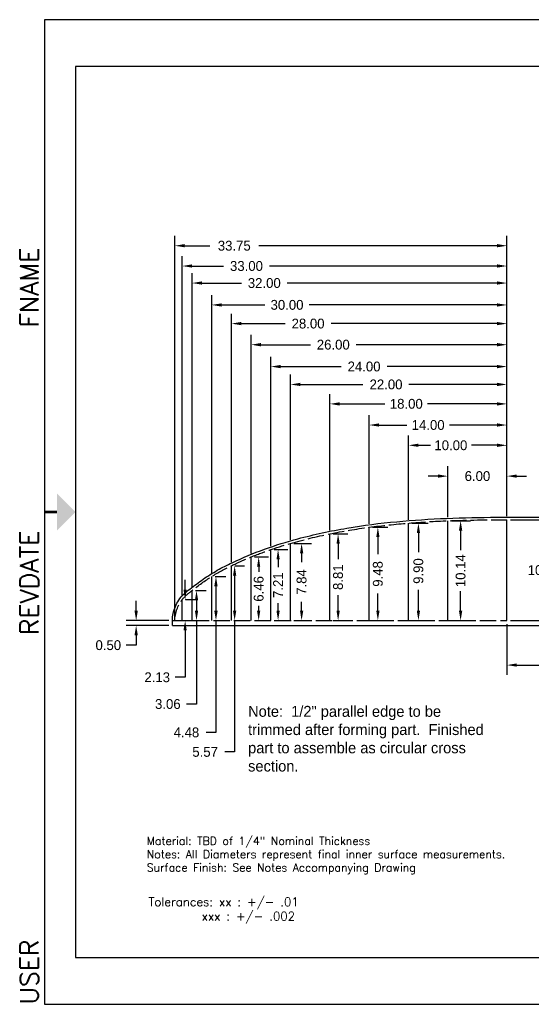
# Model space of a CAD drawing. Extents: x -16 to 118, y -39 to 61.
# Tile 1 of 2: x -16 to 36, y -39 to 61. Entities that reach past the tile are written whole.
import ezdxf

# ---------------------------------------------------------------- set-up
doc = ezdxf.new("R2010")
doc.units = 0
doc.header["$LTSCALE"] = 5.555556
doc.header["$MEASUREMENT"] = 0
doc.linetypes.add('ACAD_ISO02W100', pattern=[15, 12, -3])
doc.layers.get('0').update_dxf_attribs({"linetype": 'CONTINUOUS'})
doc.layers.get('DEFPOINTS').update_dxf_attribs({"linetype": 'CONTINUOUS'})
for name, color, linetype in [('DIMENSIONS', 1, 'CONTINUOUS'), ('TB', 7, 'CONTINUOUS'), ('TITLE_BLOCK', 7, 'CONTINUOUS')]:
    doc.layers.add(name, color=color, linetype=linetype)
doc.styles.add('ADESK1', font='romans')
doc.dimstyles.new('STANDARD_WS', dxfattribs={"dimscale": 5.555556, "dimtxt": 0.18, "dimasz": 0.18, "dimexe": 0.18, "dimexo": 0.0625, "dimgap": 0.09, "dimtad": 0, "dimtih": 1, "dimtoh": 1, "dimdec": 4, "dimzin": 0, "dimtxsty": 'STANDARD', "dimcen": 0.09, "dimazin": 3, "dimtfac": 1, "dimtdec": 4, "dimtofl": 0, "dimtmove": 0, "dimatfit": 3, "dimtolj": 1, "dimtzin": 0})

# ---------------------------------------------------------------- blocks, each defined once
blk = doc.blocks.new('*D0')
at = {"color": 0, "linetype": 'BYBLOCK'}
for p, q in [((28, 10.49), (28, 15.67)), ((34, 10.6), (34, 15.67)), ((27, 14.67), (26, 14.67)), ((35, 14.67), (36, 14.67))]:
    blk.add_line(p, q, dxfattribs=at)
for points in [[(27, 14.84), (27, 14.51), (28, 14.67)], [(35, 14.84), (35, 14.51), (34, 14.67)]]:
    blk.add_solid(points, dxfattribs=at)
at = {"layer": 'DEFPOINTS', "color": 0, "linetype": 'BYBLOCK'}
for p in [(28, 14.67), (28, 10.14), (34, 10.25)]:
    blk.add_point(p, dxfattribs=at)
at = {"color": 0, "linetype": 'BYBLOCK', "insert": (31, 14.67), "char_height": 1, "attachment_point": 5}
blk.add_mtext('\\A1;6.00', dxfattribs=at)
blk = doc.blocks.new('*D1')
at = {"color": 0, "linetype": 'BYBLOCK'}
for p, q in [((24, 10.25), (24, 18.8)), ((34, 10.6), (34, 18.8)), ((25, 17.8), (26.22, 17.8)), ((33, 17.8), (30.38, 17.8))]:
    blk.add_line(p, q, dxfattribs=at)
for points in [[(25, 17.97), (25, 17.64), (24, 17.8)], [(33, 17.97), (33, 17.64), (34, 17.8)]]:
    blk.add_solid(points, dxfattribs=at)
at = {"layer": 'DEFPOINTS', "color": 0, "linetype": 'BYBLOCK'}
for p in [(24, 17.8), (34, 10.25), (24, 9.9)]:
    blk.add_point(p, dxfattribs=at)
at = {"color": 0, "linetype": 'BYBLOCK', "insert": (28.3, 17.8), "char_height": 1, "attachment_point": 5}
blk.add_mtext('\\A1;10.00', dxfattribs=at)
blk = doc.blocks.new('*D2')
at = {"color": 0, "linetype": 'BYBLOCK'}
for p, q in [((20, 9.83), (20, 20.86)), ((34, 10.6), (34, 20.86)), ((21, 19.86), (23.83, 19.86)), ((33, 19.86), (28.16, 19.86))]:
    blk.add_line(p, q, dxfattribs=at)
for points in [[(21, 20.03), (21, 19.7), (20, 19.86)], [(33, 20.03), (33, 19.7), (34, 19.86)]]:
    blk.add_solid(points, dxfattribs=at)
at = {"layer": 'DEFPOINTS', "color": 0, "linetype": 'BYBLOCK'}
for p in [(20, 19.86), (34, 10.25), (20, 9.48)]:
    blk.add_point(p, dxfattribs=at)
at = {"color": 0, "linetype": 'BYBLOCK', "insert": (25.99, 19.86), "char_height": 1, "attachment_point": 5}
blk.add_mtext('\\A1;14.00', dxfattribs=at)
blk = doc.blocks.new('*D3')
at = {"color": 0, "linetype": 'BYBLOCK'}
for p, q in [((16, 9.16), (16, 23.01)), ((34, 10.6), (34, 23.01)), ((17, 22.01), (21.6, 22.01)), ((33, 22.01), (25.93, 22.01))]:
    blk.add_line(p, q, dxfattribs=at)
for points in [[(17, 22.17), (17, 21.84), (16, 22.01)], [(33, 22.17), (33, 21.84), (34, 22.01)]]:
    blk.add_solid(points, dxfattribs=at)
at = {"layer": 'DEFPOINTS', "color": 0, "linetype": 'BYBLOCK'}
for p in [(16, 22.01), (34, 10.25), (16, 8.81)]:
    blk.add_point(p, dxfattribs=at)
at = {"color": 0, "linetype": 'BYBLOCK', "insert": (23.77, 22.01), "char_height": 1, "attachment_point": 5}
blk.add_mtext('\\A1;18.00', dxfattribs=at)
blk = doc.blocks.new('*D4')
at = {"color": 0, "linetype": 'BYBLOCK'}
for p, q in [((12, 8.19), (12, 24.98)), ((34, 10.6), (34, 24.98)), ((13, 23.98), (19.37, 23.98)), ((33, 23.98), (24.04, 23.98))]:
    blk.add_line(p, q, dxfattribs=at)
for points in [[(13, 24.15), (13, 23.82), (12, 23.98)], [(33, 24.15), (33, 23.82), (34, 23.98)]]:
    blk.add_solid(points, dxfattribs=at)
at = {"layer": 'DEFPOINTS', "color": 0, "linetype": 'BYBLOCK'}
for p in [(12, 23.98), (34, 10.25), (12, 7.84)]:
    blk.add_point(p, dxfattribs=at)
at = {"color": 0, "linetype": 'BYBLOCK', "insert": (21.71, 23.98), "char_height": 1, "attachment_point": 5}
blk.add_mtext('\\A1;22.00', dxfattribs=at)
blk = doc.blocks.new('*D5')
at = {"color": 0, "linetype": 'BYBLOCK'}
for p, q in [((10, 7.56), (10, 26.8)), ((34, 10.6), (34, 26.8)), ((11, 25.8), (17.15, 25.8)), ((33, 25.8), (21.81, 25.8))]:
    blk.add_line(p, q, dxfattribs=at)
for points in [[(11, 25.96), (11, 25.63), (10, 25.8)], [(33, 25.96), (33, 25.63), (34, 25.8)]]:
    blk.add_solid(points, dxfattribs=at)
at = {"layer": 'DEFPOINTS', "color": 0, "linetype": 'BYBLOCK'}
for p in [(10, 25.8), (34, 10.25), (10, 7.21)]:
    blk.add_point(p, dxfattribs=at)
at = {"color": 0, "linetype": 'BYBLOCK', "insert": (19.48, 25.8), "char_height": 1, "attachment_point": 5}
blk.add_mtext('\\A1;24.00', dxfattribs=at)
blk = doc.blocks.new('*D6')
at = {"color": 0, "linetype": 'BYBLOCK'}
for p, q in [((8, 6.81), (8, 29.02)), ((34, 10.6), (34, 29.02)), ((9, 28.02), (14.02, 28.02)), ((33, 28.02), (18.68, 28.02))]:
    blk.add_line(p, q, dxfattribs=at)
for points in [[(9, 28.19), (9, 27.85), (8, 28.02)], [(33, 28.19), (33, 27.85), (34, 28.02)]]:
    blk.add_solid(points, dxfattribs=at)
at = {"layer": 'DEFPOINTS', "color": 0, "linetype": 'BYBLOCK'}
for p in [(8, 28.02), (34, 10.25), (8, 6.46)]:
    blk.add_point(p, dxfattribs=at)
at = {"color": 0, "linetype": 'BYBLOCK', "insert": (16.35, 28.02), "char_height": 1, "attachment_point": 5}
blk.add_mtext('\\A1;26.00', dxfattribs=at)
blk = doc.blocks.new('*D7')
at = {"color": 0, "linetype": 'BYBLOCK'}
for p, q in [((6, 5.92), (6, 31.16)), ((34, 10.6), (34, 31.16)), ((7, 30.16), (11.46, 30.16)), ((33, 30.16), (16.13, 30.16))]:
    blk.add_line(p, q, dxfattribs=at)
for points in [[(7, 30.33), (7, 30), (6, 30.16)], [(33, 30.33), (33, 30), (34, 30.16)]]:
    blk.add_solid(points, dxfattribs=at)
at = {"layer": 'DEFPOINTS', "color": 0, "linetype": 'BYBLOCK'}
for p in [(6, 30.16), (34, 10.25), (6, 5.57)]:
    blk.add_point(p, dxfattribs=at)
at = {"color": 0, "linetype": 'BYBLOCK', "insert": (13.79, 30.16), "char_height": 1, "attachment_point": 5}
blk.add_mtext('\\A1;28.00', dxfattribs=at)
blk = doc.blocks.new('*D8')
at = {"color": 0, "linetype": 'BYBLOCK'}
for p, q in [((4, 4.83), (4, 33.06)), ((34, 10.6), (34, 33.06)), ((5, 32.06), (9.4, 32.06)), ((33, 32.06), (13.9, 32.06))]:
    blk.add_line(p, q, dxfattribs=at)
for points in [[(5, 32.22), (5, 31.89), (4, 32.06)], [(33, 32.22), (33, 31.89), (34, 32.06)]]:
    blk.add_solid(points, dxfattribs=at)
at = {"layer": 'DEFPOINTS', "color": 0, "linetype": 'BYBLOCK'}
for p in [(4, 32.06), (34, 10.25), (4, 4.48)]:
    blk.add_point(p, dxfattribs=at)
at = {"color": 0, "linetype": 'BYBLOCK', "insert": (11.65, 32.06), "char_height": 1, "attachment_point": 5}
blk.add_mtext('\\A1;30.00', dxfattribs=at)
blk = doc.blocks.new('*D9')
at = {"color": 0, "linetype": 'BYBLOCK'}
for p, q in [((2, 3.41), (2, 35.28)), ((34, 10.6), (34, 35.28)), ((3, 34.28), (7.01, 34.28)), ((33, 34.28), (11.68, 34.28))]:
    blk.add_line(p, q, dxfattribs=at)
for points in [[(3, 34.45), (3, 34.12), (2, 34.28)], [(33, 34.45), (33, 34.12), (34, 34.28)]]:
    blk.add_solid(points, dxfattribs=at)
at = {"layer": 'DEFPOINTS', "color": 0, "linetype": 'BYBLOCK'}
for p in [(2, 34.28), (34, 10.25), (2, 3.06)]:
    blk.add_point(p, dxfattribs=at)
at = {"color": 0, "linetype": 'BYBLOCK', "insert": (9.34, 34.28), "char_height": 1, "attachment_point": 5}
blk.add_mtext('\\A1;32.00', dxfattribs=at)
blk = doc.blocks.new('*D10')
at = {"color": 0, "linetype": 'BYBLOCK'}
for p, q in [((1, 2.48), (1, 37.01)), ((34, 10.6), (34, 37.01)), ((2, 36.01), (5.2, 36.01)), ((33, 36.01), (9.86, 36.01))]:
    blk.add_line(p, q, dxfattribs=at)
for points in [[(2, 36.18), (2, 35.85), (1, 36.01)], [(33, 36.18), (33, 35.85), (34, 36.01)]]:
    blk.add_solid(points, dxfattribs=at)
at = {"layer": 'DEFPOINTS', "color": 0, "linetype": 'BYBLOCK'}
for p in [(1, 36.01), (34, 10.25), (1, 2.13)]:
    blk.add_point(p, dxfattribs=at)
at = {"color": 0, "linetype": 'BYBLOCK', "insert": (7.53, 36.01), "char_height": 1, "attachment_point": 5}
blk.add_mtext('\\A1;33.00', dxfattribs=at)
blk = doc.blocks.new('*D11')
at = {"color": 0, "linetype": 'BYBLOCK'}
for p, q in [((0.25, 0.35), (0.25, 39.07)), ((34, 10.6), (34, 39.07)), ((1.25, 38.07), (3.79, 38.07)), ((33, 38.07), (8.79, 38.07))]:
    blk.add_line(p, q, dxfattribs=at)
for points in [[(1.25, 38.24), (1.25, 37.91), (0.25, 38.07)], [(33, 38.24), (33, 37.91), (34, 38.07)]]:
    blk.add_solid(points, dxfattribs=at)
at = {"layer": 'DEFPOINTS', "color": 0, "linetype": 'BYBLOCK'}
for p in [(0.25, 38.07), (34, 10.25), (0.25, 0)]:
    blk.add_point(p, dxfattribs=at)
at = {"color": 0, "linetype": 'BYBLOCK', "insert": (6.29, 38.07), "char_height": 1, "attachment_point": 5}
blk.add_mtext('\\A1;33.75', dxfattribs=at)
blk = doc.blocks.new('*D12')
at = {"color": 0, "linetype": 'BYBLOCK'}
for p, q in [((34.35, 10.25), (38.78, 10.25)), ((37.78, 9.25), (37.78, 6.12)), ((37.78, 1), (37.78, 4.12)), ((34.35, 0), (38.78, 0))]:
    blk.add_line(p, q, dxfattribs=at)
for points in [[(37.61, 9.25), (37.94, 9.25), (37.78, 10.25)], [(37.61, 1), (37.94, 1), (37.78, 0)]]:
    blk.add_solid(points, dxfattribs=at)
at = {"layer": 'DEFPOINTS', "color": 0, "linetype": 'BYBLOCK'}
for p in [(34, 10.25), (34, 0), (37.78, 0)]:
    blk.add_point(p, dxfattribs=at)
at = {"color": 0, "linetype": 'BYBLOCK', "insert": (37.78, 5.12), "char_height": 1, "attachment_point": 5}
blk.add_mtext('\\A1;10.25', dxfattribs=at)
blk = doc.blocks.new('*D13')
at = {"color": 0, "linetype": 'BYBLOCK'}
for p, q in [((28.35, 10.14), (30.29, 10.14)), ((29.29, 9.14), (29.29, 7.15)), ((29.29, 1), (29.29, 2.99)), ((28.35, 0), (30.29, 0))]:
    blk.add_line(p, q, dxfattribs=at)
for points in [[(29.12, 9.14), (29.46, 9.14), (29.29, 10.14)], [(29.12, 1), (29.46, 1), (29.29, 0)]]:
    blk.add_solid(points, dxfattribs=at)
at = {"layer": 'DEFPOINTS', "color": 0, "linetype": 'BYBLOCK'}
for p in [(28, 10.14), (29.29, 10.14), (28, 0)]:
    blk.add_point(p, dxfattribs=at)
at = {"color": 0, "linetype": 'BYBLOCK', "insert": (29.29, 5.07), "char_height": 1, "attachment_point": 5, "rotation": 90}
blk.add_mtext('\\A1;10.14', dxfattribs=at)
blk = doc.blocks.new('*D14')
at = {"color": 0, "linetype": 'BYBLOCK'}
for p, q in [((24.35, 9.9), (26, 9.9)), ((25, 8.9), (25, 6.95)), ((25, 1), (25, 3.12)), ((24.35, 0), (26, 0))]:
    blk.add_line(p, q, dxfattribs=at)
for points in [[(24.84, 8.9), (25.17, 8.9), (25, 9.9)], [(24.84, 1), (25.17, 1), (25, 0)]]:
    blk.add_solid(points, dxfattribs=at)
at = {"layer": 'DEFPOINTS', "color": 0, "linetype": 'BYBLOCK'}
for p in [(24, 9.9), (25, 9.9), (24, 0)]:
    blk.add_point(p, dxfattribs=at)
at = {"color": 0, "linetype": 'BYBLOCK', "insert": (25, 5.03), "char_height": 1, "attachment_point": 5, "rotation": 90}
blk.add_mtext('\\A1;9.90', dxfattribs=at)
blk = doc.blocks.new('*D15')
at = {"color": 0, "linetype": 'BYBLOCK'}
for p, q in [((20.35, 9.48), (21.88, 9.48)), ((20.88, 8.48), (20.88, 6.74)), ((20.88, 1), (20.88, 2.74)), ((20.35, 0), (21.88, 0))]:
    blk.add_line(p, q, dxfattribs=at)
for points in [[(20.72, 8.48), (21.05, 8.48), (20.88, 9.48)], [(20.72, 1), (21.05, 1), (20.88, 0)]]:
    blk.add_solid(points, dxfattribs=at)
at = {"layer": 'DEFPOINTS', "color": 0, "linetype": 'BYBLOCK'}
for p in [(20, 9.48), (20.88, 9.48), (20, 0)]:
    blk.add_point(p, dxfattribs=at)
at = {"color": 0, "linetype": 'BYBLOCK', "insert": (20.88, 4.74), "char_height": 1, "attachment_point": 5, "rotation": 90}
blk.add_mtext('\\A1;9.48', dxfattribs=at)
blk = doc.blocks.new('*D16')
at = {"color": 0, "linetype": 'BYBLOCK'}
for p, q in [((16.35, 8.81), (17.84, 8.81)), ((16.84, 7.81), (16.84, 6.24)), ((16.84, 1), (16.84, 2.57)), ((16.35, 0), (17.84, 0))]:
    blk.add_line(p, q, dxfattribs=at)
for points in [[(16.68, 7.81), (17.01, 7.81), (16.84, 8.81)], [(16.68, 1), (17.01, 1), (16.84, 0)]]:
    blk.add_solid(points, dxfattribs=at)
at = {"layer": 'DEFPOINTS', "color": 0, "linetype": 'BYBLOCK'}
for p in [(16, 8.81), (16.84, 8.81), (16, 0)]:
    blk.add_point(p, dxfattribs=at)
at = {"color": 0, "linetype": 'BYBLOCK', "insert": (16.84, 4.41), "char_height": 1, "attachment_point": 5, "rotation": 90}
blk.add_mtext('\\A1;8.81', dxfattribs=at)
blk = doc.blocks.new('*D17')
at = {"color": 0, "linetype": 'BYBLOCK'}
for p, q in [((12.35, 7.84), (14.13, 7.84)), ((13.13, 6.84), (13.13, 5.92)), ((13.13, 1), (13.13, 1.92)), ((12.35, 0), (14.13, 0))]:
    blk.add_line(p, q, dxfattribs=at)
for points in [[(12.97, 6.84), (13.3, 6.84), (13.13, 7.84)], [(12.97, 1), (13.3, 1), (13.13, 0)]]:
    blk.add_solid(points, dxfattribs=at)
at = {"layer": 'DEFPOINTS', "color": 0, "linetype": 'BYBLOCK'}
for p in [(12, 7.84), (12, 0), (13.13, 0)]:
    blk.add_point(p, dxfattribs=at)
at = {"color": 0, "linetype": 'BYBLOCK', "insert": (13.13, 3.92), "char_height": 1, "attachment_point": 5, "rotation": 90}
blk.add_mtext('\\A1;7.84', dxfattribs=at)
blk = doc.blocks.new('*D18')
at = {"color": 0, "linetype": 'BYBLOCK'}
for p, q in [((10.35, 7.21), (11.74, 7.21)), ((10.74, 6.21), (10.74, 5.44)), ((10.74, 1), (10.74, 1.77)), ((10.35, 0), (11.74, 0))]:
    blk.add_line(p, q, dxfattribs=at)
for points in [[(10.58, 6.21), (10.91, 6.21), (10.74, 7.21)], [(10.58, 1), (10.91, 1), (10.74, 0)]]:
    blk.add_solid(points, dxfattribs=at)
at = {"layer": 'DEFPOINTS', "color": 0, "linetype": 'BYBLOCK'}
for p in [(10, 7.21), (10, 0), (10.74, 0)]:
    blk.add_point(p, dxfattribs=at)
at = {"color": 0, "linetype": 'BYBLOCK', "insert": (10.74, 3.6), "char_height": 1, "attachment_point": 5, "rotation": 90}
blk.add_mtext('\\A1;7.21', dxfattribs=at)
blk = doc.blocks.new('*D19')
at = {"color": 0, "linetype": 'BYBLOCK'}
for p, q in [((8.35, 6.46), (9.77, 6.46)), ((8.77, 5.46), (8.77, 4.96)), ((8.77, 1), (8.77, 1.5)), ((8.35, 0), (9.77, 0))]:
    blk.add_line(p, q, dxfattribs=at)
for points in [[(8.6, 5.46), (8.93, 5.46), (8.77, 6.46)], [(8.6, 1), (8.93, 1), (8.77, 0)]]:
    blk.add_solid(points, dxfattribs=at)
at = {"layer": 'DEFPOINTS', "color": 0, "linetype": 'BYBLOCK'}
for p in [(8, 6.46), (8, 0), (8.77, 0)]:
    blk.add_point(p, dxfattribs=at)
at = {"color": 0, "linetype": 'BYBLOCK', "insert": (8.77, 3.22), "char_height": 1, "attachment_point": 5, "rotation": 90}
blk.add_mtext('\\A1;6.46', dxfattribs=at)
blk = doc.blocks.new('*D20')
at = {"color": 0, "linetype": 'BYBLOCK'}
for p, q in [((6.35, 5.57), (7.33, 5.57)), ((6.33, 4.57), (6.33, 1)), ((6.33, 0), (6.33, -13.34)), ((6.35, 0), (7.33, 0)), ((6.33, -13.34), (5.33, -13.34))]:
    blk.add_line(p, q, dxfattribs=at)
for points in [[(6.16, 4.57), (6.49, 4.57), (6.33, 5.57)], [(6.16, 1), (6.49, 1), (6.33, 0)]]:
    blk.add_solid(points, dxfattribs=at)
at = {"layer": 'DEFPOINTS', "color": 0, "linetype": 'BYBLOCK'}
for p in [(6, 5.57), (6, 0), (6.33, 0)]:
    blk.add_point(p, dxfattribs=at)
at = {"color": 0, "linetype": 'BYBLOCK', "insert": (3.33, -13.34), "char_height": 1, "attachment_point": 5}
blk.add_mtext('\\A1;5.57', dxfattribs=at)
blk = doc.blocks.new('*D21')
at = {"color": 0, "linetype": 'BYBLOCK'}
for p, q in [((4.35, 4.48), (5.43, 4.48)), ((4.43, 3.48), (4.43, 1)), ((4.35, 0), (5.43, 0)), ((4.43, 0), (4.43, -11.36)), ((4.43, -11.36), (3.43, -11.36))]:
    blk.add_line(p, q, dxfattribs=at)
for points in [[(4.26, 3.48), (4.6, 3.48), (4.43, 4.48)], [(4.26, 1), (4.6, 1), (4.43, 0)]]:
    blk.add_solid(points, dxfattribs=at)
at = {"layer": 'DEFPOINTS', "color": 0, "linetype": 'BYBLOCK'}
for p in [(4, 4.48), (4.43, 4.48), (4, 0)]:
    blk.add_point(p, dxfattribs=at)
at = {"color": 0, "linetype": 'BYBLOCK', "insert": (1.43, -11.36), "char_height": 1, "attachment_point": 5}
blk.add_mtext('\\A1;4.48', dxfattribs=at)
blk = doc.blocks.new('*D22')
at = {"color": 0, "linetype": 'BYBLOCK'}
for p, q in [((2.35, 3.06), (3.45, 3.06)), ((2.45, 2.06), (2.45, 1)), ((2.35, 0), (3.45, 0)), ((2.45, 0), (2.45, -8.48)), ((2.45, -8.48), (1.45, -8.48))]:
    blk.add_line(p, q, dxfattribs=at)
for points in [[(2.29, 2.06), (2.62, 2.06), (2.45, 3.06)], [(2.29, 1), (2.62, 1), (2.45, 0)]]:
    blk.add_solid(points, dxfattribs=at)
at = {"layer": 'DEFPOINTS', "color": 0, "linetype": 'BYBLOCK'}
for p in [(2, 3.06), (2.45, 3.06), (2, 0)]:
    blk.add_point(p, dxfattribs=at)
at = {"color": 0, "linetype": 'BYBLOCK', "insert": (-0.46, -8.48), "char_height": 1, "attachment_point": 5}
blk.add_mtext('\\A1;3.06', dxfattribs=at)
blk = doc.blocks.new('*D23')
at = {"color": 0, "linetype": 'BYBLOCK'}
for p, q in [((1.3, 3.13), (1.3, 4.13)), ((1.35, 2.13), (2.3, 2.13)), ((1.3, -1), (1.3, -5.76)), ((1.35, 0), (2.3, 0)), ((1.3, -5.76), (0.3, -5.76))]:
    blk.add_line(p, q, dxfattribs=at)
for points in [[(1.13, 3.13), (1.46, 3.13), (1.3, 2.13)], [(1.13, -1), (1.46, -1), (1.3, 0)]]:
    blk.add_solid(points, dxfattribs=at)
at = {"layer": 'DEFPOINTS', "color": 0, "linetype": 'BYBLOCK'}
for p in [(1, 2.13), (1, 0), (1.3, 0)]:
    blk.add_point(p, dxfattribs=at)
at = {"color": 0, "linetype": 'BYBLOCK', "insert": (-1.54, -5.76), "char_height": 1, "attachment_point": 5}
blk.add_mtext('\\A1;2.13', dxfattribs=at)
blk = doc.blocks.new('*D46')
at = {"color": 0, "linetype": 'BYBLOCK'}
for p, q in [((-3.68, 1), (-3.68, 2)), ((-0.35, 0), (-4.68, 0)), ((-0.35, -0.5), (-4.68, -0.5)), ((-3.68, -1.5), (-3.68, -2.5)), ((-3.68, -2.5), (-4.68, -2.5))]:
    blk.add_line(p, q, dxfattribs=at)
for points in [[(-3.85, 1), (-3.51, 1), (-3.68, 0)], [(-3.85, -1.5), (-3.51, -1.5), (-3.68, -0.5)]]:
    blk.add_solid(points, dxfattribs=at)
at = {"layer": 'DEFPOINTS', "color": 0, "linetype": 'BYBLOCK'}
for p in [(0, 0), (-3.68, -0.5), (0, -0.5)]:
    blk.add_point(p, dxfattribs=at)
at = {"color": 0, "linetype": 'BYBLOCK', "insert": (-6.51, -2.5), "char_height": 1, "attachment_point": 5}
blk.add_mtext('\\A1;0.50', dxfattribs=at)
blk = doc.blocks.new('A$C5A3065DF')
at = {"insert": (0, 2.367), "char_height": 0.7, "width": 25.42, "attachment_point": 1, "style": 'ADESK1'}
blk.add_mtext('Tolerances: xx : +/- .01\\P         xxx : +/- .002 ', dxfattribs=at)
blk = doc.blocks.new('*D54')
at = {"color": 0, "linetype": 'BYBLOCK'}
for p, q in [((34, -0.35), (34, -5.52)), ((47, -0.35), (47, -5.52)), ((35, -4.52), (38.33, -4.52)), ((46, -4.52), (42.67, -4.52))]:
    blk.add_line(p, q, dxfattribs=at)
for points in [[(35, -4.35), (35, -4.68), (34, -4.52)], [(46, -4.35), (46, -4.68), (47, -4.52)]]:
    blk.add_solid(points, dxfattribs=at)
at = {"layer": 'DEFPOINTS', "color": 0, "linetype": 'BYBLOCK'}
for p in [(34, 0), (47, 0), (47, -4.52)]:
    blk.add_point(p, dxfattribs=at)
at = {"color": 0, "linetype": 'BYBLOCK', "insert": (40.5, -4.52), "char_height": 1, "attachment_point": 5}
blk.add_mtext('\\A1;13.00', dxfattribs=at)
blk = doc.blocks.new('A$C4DFB003D')
at = {"layer": 'TITLE_BLOCK', "insert": (0, 8.52), "char_height": 1.11111, "width": 25.1641, "attachment_point": 1}
blk.add_mtext('Note:  1/2" parallel edge to be trimmed after forming part.  Finished part to assemble as circular cross section.', dxfattribs=at)

msp = doc.modelspace()

# ---------------------------------------------------------------- linework, layer by layer
for p, q in [((28, 0), (28, 10.14)), ((34, 0), (34, 10.25)), ((20, 0), (20, 9.48)), ((24, 0), (24, 9.9)), ((16, 0), (16, 8.81)), ((10, 0), (10, 7.21)), ((12, 0), (12, 7.84)), ((8, 0), (8, 6.46)), ((6, 0), (6, 5.57)), ((4, 0), (4, 4.48)), ((2, 0), (2, 3.06)), ((1, 0), (1, 2.13)), ((0, -0.5), (0, 0))]:
    msp.add_line(p, q)
at = {"linetype": 'ACAD_ISO02W100', "ltscale": 0.025}
msp.add_line((0, 0), (34, 0), dxfattribs=at)
at = {"linetype": 'CONTINUOUS', "ltscale": 0.025}
msp.add_line((0, -0.5), (34, -0.5), dxfattribs=at)
msp.add_open_spline([(0, 0.004), (0.004, 0.245), (0.032, 0.488), (0.185, 1.204), (0.377, 1.668), (0.802, 2.3), (0.983, 2.506), (1.366, 2.874), (1.569, 3.039), (2.216, 3.549), (2.665, 3.886), (3.594, 4.527), (4.074, 4.828), (5.059, 5.383), (5.562, 5.639), (7.143, 6.394), (8.242, 6.846), (10.475, 7.652), (11.61, 8.002), (14.399, 8.749), (16.064, 9.102), (19.415, 9.675), (21.102, 9.888), (24.482, 10.204), (26.176, 10.315), (29.566, 10.455), (31.261, 10.481), (33.303, 10.496), (33.652, 10.498), (34, 10.5)], degree=3, knots=[0, 0, 0, 0, 0.671981, 0.671981, 2.015943, 2.015943, 2.772562, 2.772562, 3.529182, 3.529182, 5.20334, 5.20334, 6.877498, 6.877498, 8.551657, 8.551657, 12.089324, 12.089324, 15.626992, 15.626992, 20.704023, 20.704023, 25.781054, 25.781054, 30.858085, 30.858085, 35.935117, 35.935117, 36.979364, 36.979364, 36.979364, 36.979364])
at = {"linetype": 'ACAD_ISO02W100', "ltscale": 0.025}
msp.add_open_spline([(0.25, 0), (0.263, 0.753), (0.694, 2.011), (2.28, 3.298), (3.919, 4.496), (5.963, 5.581), (7.975, 6.473), (9.982, 7.224), (12.638, 8.058), (15.971, 8.852), (19.983, 9.522), (23.993, 9.927), (28.663, 10.206), (31.999, 10.24), (34, 10.25)], degree=3, knots=[0, 0, 0, 0, 2.258185, 3.623799, 6.076634, 8.354374, 10.54346, 12.679461, 14.77634, 18.892272, 22.947997, 26.969986, 30.97718, 36.978188, 36.978188, 36.978188, 36.978188], dxfattribs=at)
at = {"layer": 'TB'}
for p, q in [((118.268, 61.029), (-12.982, 61.029)), ((-12.982, 61.029), (-12.982, -38.971)), ((115.143, 56.279), (-9.857, 56.279)), ((-9.857, 56.279), (-9.857, -34.221))]:
    msp.add_line(p, q, dxfattribs=at)
at = {"layer": 'TB', "const_width": 0.25}
msp.add_lwpolyline([(-12.982, 11.029), (-11.732, 11.029)], dxfattribs=at)
at = {"layer": 'TB'}
msp.add_solid([(-11.732, 9.154), (-11.732, 12.904), (-9.857, 11.029)], dxfattribs=at)
at = {"layer": 'TITLE_BLOCK'}
for p, q in [((34, 10.5), (47, 10.5)), ((34, -0.5), (47, -0.5)), ((-9.857, -34.221), (115.143, -34.221)), ((-12.982, -38.971), (118.268, -38.971))]:
    msp.add_line(p, q, dxfattribs=at)

# ---------------------------------------------------------------- block references
msp.add_blockref('A$C4DFB003D', (7.695, -17.182))
at = {"xscale": 1.25, "yscale": 1.25, "zscale": 1.25}
msp.add_blockref('A$C5A3065DF', (-2.422, -31.088), dxfattribs=at)

# ---------------------------------------------------------------- texts
at = {"insert": (-2.606, -21.968), "char_height": 0.8125, "width": 40.05, "attachment_point": 1, "style": 'ADESK1'}
msp.add_mtext('Material: TBD of 1/4" Nominal Thickness \\PNotes: All Diameters represent final inner surface measurements.\\PSurface Finish: See Notes Accompanying Drawing', dxfattribs=at)
at = {"color": 0, "style": 'ADESK1', "flags": 8}
for tag, p in [('FNAME', (-13.607, 29.779)), ('REVDATE', (-13.607, -1.471)), ('USER', (-13.607, -38.971))]:
    msp.add_attdef(tag, p, '', height=1.875, rotation=90, dxfattribs=at)

# ---------------------------------------------------------------- dimensions: what is measured, and where the dimension line sits
at = {"layer": 'DIMENSIONS'}
for base, p2, picture, middle in [((0.25, 38.072), (0.25, 0), '*D11', (6.294, 38.072)), ((1, 36.012), (1, 2.13), '*D10', (7.53, 36.012)), ((2, 34.282), (2, 3.06), '*D9', (9.343, 34.282)), ((4, 32.058), (4, 4.48), '*D8', (11.651, 32.058)), ((6, 30.163), (6, 5.57), '*D7', (13.794, 30.163)), ((8, 28.02), (8, 6.46), '*D6', (16.349, 28.02)), ((10, 25.796), (10, 7.21), '*D5', (19.481, 25.796)), ((12, 23.983), (12, 7.84), '*D4', (21.706, 23.983)), ((16, 22.006), (16, 8.81), '*D3', (23.767, 22.006)), ((20, 19.864), (20, 9.48), '*D2', (25.992, 19.864)), ((24, 17.804), (24, 9.9), '*D1', (28.3, 17.804))]:
    dim = msp.add_linear_dim(base=base, p1=(34, 10.25), p2=p2, dimstyle='STANDARD_WS', override={"dimdec": 2, "dimtdec": 2}, dxfattribs=at)
    dim.commit()
    dim.dimension.update_dxf_attribs({"geometry": picture, "text_midpoint": middle, "dimtype": 160})
for base, p1, p2, picture, middle in [((28, 14.673), (34, 10.25), (28, 10.14), '*D0', (31, 14.673)), ((47, -4.517), (34, 0), (47, 0), '*D54', (40.5, -4.517))]:
    dim = msp.add_linear_dim(base=base, p1=p1, p2=p2, dimstyle='STANDARD_WS', override={"dimdec": 2, "dimtdec": 2}, dxfattribs=at)
    dim.commit()
    dim.dimension.update_dxf_attribs({"geometry": picture, "text_midpoint": middle})
for base, p1, p2, picture, middle in [((29.289, 10.14), (28, 0), (28, 10.14), '*D13', (29.289, 5.07)), ((16.843, 8.81), (16, 0), (16, 8.81), '*D16', (16.843, 4.405)), ((10.744, 0), (10, 7.21), (10, 0), '*D18', (10.744, 3.605)), ((13.135, 0), (12, 7.84), (12, 0), '*D17', (13.135, 3.92))]:
    dim = msp.add_linear_dim(base=base, p1=p1, p2=p2, angle=90, dimstyle='STANDARD_WS', override={"dimdec": 2, "dimtdec": 2}, dxfattribs=at)
    dim.commit()
    dim.dimension.update_dxf_attribs({"geometry": picture, "text_midpoint": middle, "text_rotation": 90})
for base, p1, p2, picture, middle in [((37.778, 0), (34, 10.25), (34, 0), '*D12', (37.778, 5.125)), ((-3.679, -0.5), (0, 0.004), (0, -0.5), '*D46', (-6.512, -2.5))]:
    dim = msp.add_linear_dim(base=base, p1=p1, p2=p2, angle=90, dimstyle='STANDARD_WS', override={"dimdec": 2, "dimtdec": 2}, dxfattribs=at)
    dim.commit()
    dim.dimension.update_dxf_attribs({"geometry": picture, "text_midpoint": middle})
dim = msp.add_aligned_dim(p1=(20, 0), p2=(20, 9.48), distance=-0.882, dimstyle='STANDARD_WS', override={"dimdec": 2, "dimtdec": 2}, dxfattribs=at)
dim.commit()
dim.dimension.update_dxf_attribs({"geometry": '*D15', "text_midpoint": (20.882, 4.74), "text_rotation": 90})
for base, p1, p2, picture, middle in [((25.003, 9.9), (24, 0), (24, 9.9), '*D14', (25.003, 5.034)), ((8.766, 0), (8, 6.46), (8, 0), '*D19', (8.766, 3.221))]:
    dim = msp.add_linear_dim(base=base, p1=p1, p2=p2, angle=90, dimstyle='STANDARD_WS', override={"dimdec": 2, "dimtdec": 2}, dxfattribs=at)
    dim.commit()
    dim.dimension.update_dxf_attribs({"geometry": picture, "text_midpoint": middle, "dimtype": 160, "text_rotation": 90})
for base, p1, p2, picture, middle in [((6.327, 0), (6, 5.57), (6, 0), '*D20', (3.327, -13.339)), ((1.297, 0), (1, 2.13), (1, 0), '*D23', (-1.536, -5.759)), ((4.431, 4.48), (4, 0), (4, 4.48), '*D21', (1.431, -11.362)), ((2.452, 3.06), (2, 0), (2, 3.06), '*D22', (-0.465, -8.478))]:
    dim = msp.add_linear_dim(base=base, p1=p1, p2=p2, angle=90, dimstyle='STANDARD_WS', override={"dimdec": 2, "dimtdec": 2}, dxfattribs=at)
    dim.commit()
    dim.dimension.update_dxf_attribs({"geometry": picture, "text_midpoint": middle, "dimtype": 160})

doc.saveas('drawing.dxf')
